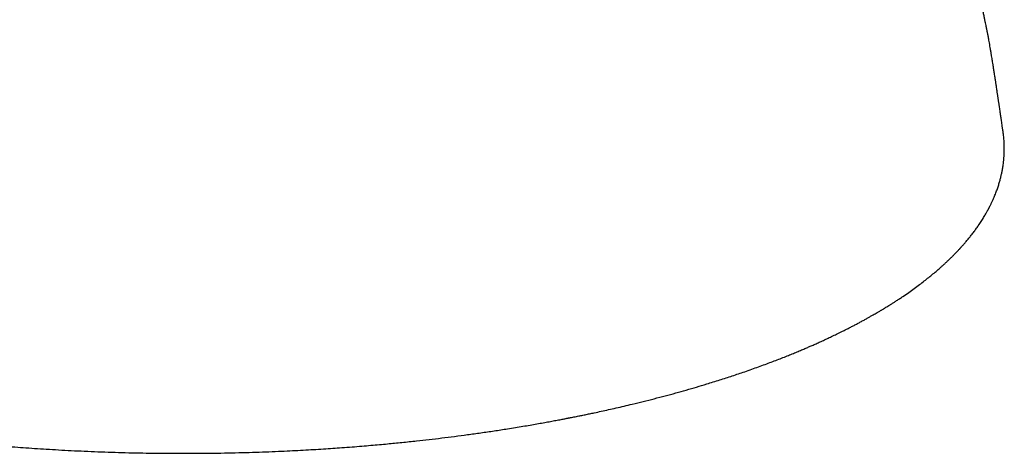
# Model space of a CAD drawing. Header units: millimetres. Extents: x 8 to 1020, y 12 to 2158.
# Tile 6 of 27: x 467 to 533, y 695 to 724. Entities that reach past the tile are written whole.
import ezdxf

# ---------------------------------------------------------------- set-up
doc = ezdxf.new("R2010")
doc.units = ezdxf.units.MM

msp = doc.modelspace()

# ---------------------------------------------------------------- linework, layer by layer
at = {"color": 7, "linetype": 'Continuous', "lineweight": 30}
for points, knots in [([(532.773, 716.426), (532.77, 716.444), (532.756, 716.541), (532.732, 716.708), (532.702, 716.915), (532.676, 717.094), (532.655, 717.238), (532.639, 717.35), (532.627, 717.432), (532.618, 717.494), (532.61, 717.545), (532.602, 717.598), (532.593, 717.658), (532.58, 717.748), (532.562, 717.867), (532.541, 718.014), (532.52, 718.15), (532.503, 718.265), (532.49, 718.354), (532.478, 718.44), (532.464, 718.531), (532.45, 718.623), (532.438, 718.709), (532.42, 718.83), (532.396, 718.995), (532.369, 719.172), (532.344, 719.344), (532.317, 719.528), (532.283, 719.748), (532.248, 719.98), (532.218, 720.18), (532.191, 720.35), (532.169, 720.493), (532.148, 720.626), (532.131, 720.735), (532.118, 720.82), (532.107, 720.89), (532.094, 720.968), (532.078, 721.071), (532.057, 721.203), (532.03, 721.366), (531.999, 721.556), (531.964, 721.766), (531.928, 721.981), (531.891, 722.193), (531.856, 722.39), (531.824, 722.57), (531.796, 722.721), (531.772, 722.847), (531.752, 722.953), (531.736, 723.034), (531.723, 723.1), (531.712, 723.159), (531.697, 723.235), (531.678, 723.33), (531.655, 723.443), (531.626, 723.587), (531.589, 723.764), (531.544, 723.977), (531.491, 724.219), (531.432, 724.49), (531.388, 724.68), (531.365, 724.78)], [0, 0, 0, 0, 0.007151, 0.03719, 0.063456, 0.085919, 0.104569, 0.117801, 0.128102, 0.135482, 0.141229, 0.147956, 0.155736, 0.164564, 0.182931, 0.202126, 0.221895, 0.235986, 0.246883, 0.25666, 0.269966, 0.282619, 0.292683, 0.303031, 0.32901, 0.355442, 0.370498, 0.392661, 0.422195, 0.450248, 0.47629, 0.493839, 0.510746, 0.526992, 0.54088, 0.549334, 0.556468, 0.565346, 0.576257, 0.591913, 0.610492, 0.632039, 0.656624, 0.682061, 0.705198, 0.728648, 0.749012, 0.766198, 0.780101, 0.791614, 0.802398, 0.807575, 0.814127, 0.822762, 0.833511, 0.846408, 0.861493, 0.882539, 0.906864, 0.934528, 0.965559, 1, 1, 1, 1]), ([(423.055, 716.431), (423.046, 716.37), (423.028, 716.241), (423.009, 716.049), (422.993, 715.86), (422.984, 715.688), (422.978, 715.533), (422.975, 715.39), (422.975, 715.259), (422.977, 715.14), (422.981, 715.03), (422.985, 714.922), (422.992, 714.808), (423.001, 714.683), (423.014, 714.545), (423.028, 714.41), (423.045, 714.279), (423.063, 714.152), (423.084, 714.02), (423.108, 713.881), (423.133, 713.753), (423.156, 713.642), (423.176, 713.553), (423.194, 713.476), (423.209, 713.413), (423.222, 713.363), (423.232, 713.322), (423.242, 713.283), (423.254, 713.238), (423.268, 713.186), (423.285, 713.128), (423.305, 713.057), (423.33, 712.974), (423.359, 712.879), (423.391, 712.78), (423.437, 712.644), (423.499, 712.471), (423.579, 712.261), (423.666, 712.051), (423.74, 711.881), (423.798, 711.756), (423.835, 711.678), (423.868, 711.609), (423.897, 711.55), (423.922, 711.501), (423.942, 711.46), (423.963, 711.42), (423.988, 711.371), (424.022, 711.306), (424.064, 711.226), (424.116, 711.132), (424.171, 711.033), (424.23, 710.93), (424.289, 710.83), (424.351, 710.726), (424.414, 710.624), (424.518, 710.459), (424.665, 710.235), (424.861, 709.955), (425.061, 709.685), (425.263, 709.426), (425.464, 709.179), (425.662, 708.948), (425.82, 708.769), (425.936, 708.642), (426.007, 708.566), (426.067, 708.501), (426.12, 708.445), (426.169, 708.393), (426.223, 708.337), (426.287, 708.272), (426.362, 708.195), (426.449, 708.108), (426.546, 708.011), (426.655, 707.906), (426.796, 707.77), (426.97, 707.607), (427.177, 707.419), (427.394, 707.228), (427.619, 707.034), (427.853, 706.839), (428.084, 706.652), (428.311, 706.473), (428.533, 706.302), (428.762, 706.129), (428.998, 705.955), (429.24, 705.782), (429.48, 705.614), (429.721, 705.449), (429.958, 705.29), (430.189, 705.138), (430.407, 704.998), (430.609, 704.871), (430.768, 704.772), (430.886, 704.699), (430.962, 704.652), (431.025, 704.614), (431.074, 704.585), (431.113, 704.561), (431.152, 704.537), (431.202, 704.507), (431.268, 704.468), (431.35, 704.419), (431.448, 704.362), (431.562, 704.295), (431.779, 704.169), (432.107, 703.983), (432.552, 703.738), (433.01, 703.494), (433.479, 703.252), (433.958, 703.013), (434.46, 702.769), (434.974, 702.528), (435.486, 702.295), (435.969, 702.081), (436.422, 701.886), (436.846, 701.708), (437.254, 701.541), (437.646, 701.383), (438.022, 701.235), (438.375, 701.099), (438.711, 700.972), (439.041, 700.849), (439.381, 700.725), (439.737, 700.597), (440.142, 700.454), (440.601, 700.295), (441.119, 700.121), (441.662, 699.943), (442.232, 699.761), (442.827, 699.577), (443.448, 699.39), (444.176, 699.177), (445.01, 698.942), (445.953, 698.688), (446.918, 698.44), (447.905, 698.197), (448.681, 698.016), (449.235, 697.89), (449.558, 697.818), (449.884, 697.746), (450.207, 697.676), (450.518, 697.61), (450.808, 697.549), (451.08, 697.492), (451.332, 697.441), (451.562, 697.394), (451.761, 697.354), (451.927, 697.321), (452.054, 697.296), (452.145, 697.279), (452.212, 697.266), (452.282, 697.252), (452.368, 697.235), (452.476, 697.214), (452.601, 697.19), (452.758, 697.161), (452.95, 697.124), (453.181, 697.081), (453.435, 697.034), (453.732, 696.98), (454.072, 696.919), (454.448, 696.853), (454.832, 696.787), (455.215, 696.723), (455.598, 696.66), (456.022, 696.591), (456.488, 696.517), (456.995, 696.439), (457.501, 696.364), (458.005, 696.291), (458.506, 696.22), (459.006, 696.152), (459.508, 696.085), (459.993, 696.022), (460.473, 695.962), (460.954, 695.904), (461.467, 695.844), (462.013, 695.782), (462.591, 695.719), (463.201, 695.655), (463.826, 695.592), (464.463, 695.532), (465.11, 695.473), (465.786, 695.415), (466.49, 695.358), (467.222, 695.303), (467.983, 695.249), (468.772, 695.198), (469.591, 695.149), (470.437, 695.104), (471.313, 695.062), (472.217, 695.025), (473.13, 694.993), (474.053, 694.966), (474.983, 694.944), (475.938, 694.929), (476.917, 694.919), (477.578, 694.917), (477.913, 694.917)], [0, 0, 0, 0, 0.005188, 0.011174, 0.016718, 0.021735, 0.026342, 0.030588, 0.034475, 0.038003, 0.041173, 0.044199, 0.047464, 0.05115, 0.055109, 0.05938, 0.062861, 0.066533, 0.070394, 0.074446, 0.078624, 0.081597, 0.084202, 0.086438, 0.088306, 0.089805, 0.090802, 0.09191, 0.093225, 0.094749, 0.096481, 0.098421, 0.100974, 0.103815, 0.10678, 0.109755, 0.115921, 0.122128, 0.128379, 0.134661, 0.137274, 0.139604, 0.141651, 0.143415, 0.144896, 0.146094, 0.147033, 0.148557, 0.150519, 0.152919, 0.155758, 0.159035, 0.161917, 0.165045, 0.1682, 0.171327, 0.174425, 0.18325, 0.191839, 0.200194, 0.208287, 0.215978, 0.223246, 0.23009, 0.232865, 0.235281, 0.237338, 0.239037, 0.24057, 0.242338, 0.244355, 0.246858, 0.249662, 0.252765, 0.256167, 0.259869, 0.265861, 0.272017, 0.278268, 0.284614, 0.291054, 0.29759, 0.303267, 0.309014, 0.31483, 0.320716, 0.326672, 0.332517, 0.338033, 0.343719, 0.349007, 0.353895, 0.358385, 0.362476, 0.364403, 0.366087, 0.367451, 0.368495, 0.369223, 0.369987, 0.371013, 0.372445, 0.374194, 0.376261, 0.378646, 0.381343, 0.389911, 0.398893, 0.408289, 0.417027, 0.426096, 0.435494, 0.445033, 0.454185, 0.462919, 0.470479, 0.477695, 0.484566, 0.491094, 0.497277, 0.503116, 0.508317, 0.513542, 0.518947, 0.52453, 0.530292, 0.5379, 0.545799, 0.553989, 0.56247, 0.571242, 0.580304, 0.589568, 0.602629, 0.615791, 0.629054, 0.642419, 0.655886, 0.660139, 0.664402, 0.668676, 0.672959, 0.677064, 0.680827, 0.68425, 0.68762, 0.690577, 0.693122, 0.695253, 0.696972, 0.697973, 0.698751, 0.699527, 0.700636, 0.702058, 0.70365, 0.705391, 0.708029, 0.710948, 0.71415, 0.717633, 0.722148, 0.726939, 0.731715, 0.736464, 0.741186, 0.745881, 0.752126, 0.758323, 0.764471, 0.770571, 0.776622, 0.782625, 0.788578, 0.794661, 0.800005, 0.805711, 0.811779, 0.818208, 0.824999, 0.832151, 0.839665, 0.846871, 0.85438, 0.862193, 0.87031, 0.878731, 0.887456, 0.896484, 0.905817, 0.915453, 0.925393, 0.935636, 0.946184, 0.956407, 0.9669, 0.977663, 0.988697, 1, 1, 1, 1]), ([(477.913, 694.917), (478.259, 694.917), (478.941, 694.919), (479.947, 694.93), (480.92, 694.946), (481.861, 694.968), (482.769, 694.995), (483.644, 695.026), (484.464, 695.06), (485.23, 695.096), (485.944, 695.133), (486.631, 695.172), (487.29, 695.213), (487.921, 695.255), (488.562, 695.3), (489.209, 695.348), (489.857, 695.4), (490.466, 695.451), (491.036, 695.502), (491.565, 695.551), (492.067, 695.599), (492.555, 695.648), (493.045, 695.699), (493.652, 695.764), (494.377, 695.845), (495.221, 695.945), (496.078, 696.053), (496.948, 696.168), (497.83, 696.291), (498.722, 696.422), (499.494, 696.541), (500.137, 696.644), (500.64, 696.727), (501.117, 696.808), (501.569, 696.887), (501.928, 696.951), (502.202, 697), (502.396, 697.035), (502.585, 697.07), (502.767, 697.104), (502.944, 697.137), (503.112, 697.169), (503.266, 697.198), (503.397, 697.223), (503.501, 697.244), (503.581, 697.259), (503.647, 697.272), (503.71, 697.284), (503.795, 697.301), (503.912, 697.324), (504.066, 697.354), (504.271, 697.396), (504.522, 697.446), (504.812, 697.506), (505.113, 697.568), (505.472, 697.644), (505.895, 697.735), (506.382, 697.843), (506.892, 697.958), (507.422, 698.08), (508.027, 698.224), (508.702, 698.389), (509.433, 698.574), (510.159, 698.765), (510.873, 698.959), (511.575, 699.156), (512.265, 699.356), (513.011, 699.58), (513.81, 699.828), (514.657, 700.103), (515.37, 700.345), (515.954, 700.549), (516.41, 700.712), (516.845, 700.871), (517.262, 701.027), (517.66, 701.18), (518.04, 701.328), (518.399, 701.471), (518.738, 701.608), (519.057, 701.74), (519.357, 701.866), (519.627, 701.982), (519.881, 702.092), (520.131, 702.202), (520.4, 702.322), (520.685, 702.452), (520.988, 702.592), (521.307, 702.742), (521.642, 702.903), (521.939, 703.049), (522.198, 703.178), (522.414, 703.287), (522.634, 703.401), (522.858, 703.517), (523.078, 703.634), (523.3, 703.754), (523.515, 703.871), (523.72, 703.985), (523.904, 704.088), (524.066, 704.181), (524.208, 704.263), (524.33, 704.334), (524.431, 704.393), (524.511, 704.44), (524.576, 704.479), (524.635, 704.514), (524.702, 704.554), (524.784, 704.604), (524.883, 704.664), (525.001, 704.736), (525.136, 704.82), (525.288, 704.916), (525.46, 705.025), (525.652, 705.148), (525.858, 705.284), (526.132, 705.467), (526.458, 705.691), (526.827, 705.954), (527.171, 706.209), (527.494, 706.456), (527.795, 706.694), (528.081, 706.928), (528.356, 707.161), (528.589, 707.366), (528.784, 707.542), (528.942, 707.687), (529.098, 707.835), (529.253, 707.985), (529.406, 708.136), (529.536, 708.268), (529.64, 708.376), (529.718, 708.457), (529.785, 708.529), (529.84, 708.588), (529.884, 708.635), (529.918, 708.672), (529.947, 708.705), (529.978, 708.739), (530.016, 708.781), (530.064, 708.834), (530.121, 708.9), (530.188, 708.977), (530.264, 709.065), (530.346, 709.162), (530.431, 709.265), (530.516, 709.368), (530.634, 709.516), (530.781, 709.707), (530.951, 709.937), (531.092, 710.136), (531.207, 710.306), (531.299, 710.446), (531.387, 710.583), (531.467, 710.713), (531.54, 710.834), (531.604, 710.943), (531.659, 711.039), (531.7, 711.113), (531.729, 711.167), (531.75, 711.204), (531.768, 711.238), (531.784, 711.267), (531.798, 711.294), (531.812, 711.321), (531.83, 711.354), (531.851, 711.396), (531.878, 711.448), (531.909, 711.509), (531.944, 711.58), (531.982, 711.659), (532.023, 711.744), (532.097, 711.905), (532.196, 712.133), (532.311, 712.425), (532.41, 712.701), (532.493, 712.961), (532.564, 713.207), (532.625, 713.443), (532.677, 713.674), (532.716, 713.871), (532.745, 714.038), (532.767, 714.176), (532.787, 714.322), (532.802, 714.45), (532.814, 714.561), (532.822, 714.649), (532.829, 714.741), (532.836, 714.835), (532.841, 714.93), (532.845, 715.019), (532.848, 715.099), (532.849, 715.168), (532.85, 715.229), (532.851, 715.281), (532.851, 715.324), (532.851, 715.361), (532.85, 715.396), (532.85, 715.44), (532.849, 715.498), (532.847, 715.573), (532.843, 715.662), (532.838, 715.764), (532.83, 715.891), (532.818, 716.04), (532.801, 716.204), (532.781, 716.366), (532.763, 716.491), (532.751, 716.562), (532.748, 716.58)], [0, 0, 0, 0, 0.01164, 0.022922, 0.033847, 0.044415, 0.054625, 0.064478, 0.073973, 0.082364, 0.090453, 0.098243, 0.105732, 0.112921, 0.119809, 0.127679, 0.135116, 0.142121, 0.148693, 0.154833, 0.160483, 0.166124, 0.17184, 0.177633, 0.187375, 0.197325, 0.207483, 0.217849, 0.228424, 0.239206, 0.250133, 0.256605, 0.262788, 0.268682, 0.274285, 0.279599, 0.282103, 0.284536, 0.2869, 0.289194, 0.291418, 0.293572, 0.295565, 0.297254, 0.298524, 0.29954, 0.300302, 0.301014, 0.301952, 0.303524, 0.305487, 0.30784, 0.311394, 0.315112, 0.31899, 0.323028, 0.329074, 0.335446, 0.342144, 0.349169, 0.356521, 0.366369, 0.376411, 0.386405, 0.396349, 0.406244, 0.416091, 0.425889, 0.438618, 0.451264, 0.463827, 0.47118, 0.478326, 0.485205, 0.491819, 0.498294, 0.504492, 0.510413, 0.516058, 0.521425, 0.526516, 0.531341, 0.535342, 0.5397, 0.544415, 0.549489, 0.55492, 0.560709, 0.566856, 0.57336, 0.577343, 0.581449, 0.585678, 0.59003, 0.594456, 0.598643, 0.603198, 0.607345, 0.611082, 0.61441, 0.617378, 0.619922, 0.622042, 0.623737, 0.625007, 0.62613, 0.627529, 0.629268, 0.631409, 0.633952, 0.636897, 0.640244, 0.643994, 0.648353, 0.653149, 0.658054, 0.667304, 0.676223, 0.68481, 0.693067, 0.700992, 0.708593, 0.71619, 0.723956, 0.728592, 0.733286, 0.738038, 0.742849, 0.747718, 0.752551, 0.755424, 0.758, 0.760277, 0.762256, 0.763602, 0.764763, 0.765741, 0.766676, 0.767995, 0.769675, 0.771718, 0.774123, 0.77689, 0.77996, 0.783228, 0.78645, 0.789624, 0.796984, 0.804068, 0.810876, 0.81528, 0.819561, 0.823717, 0.827725, 0.83139, 0.834674, 0.837574, 0.840092, 0.841334, 0.842457, 0.843459, 0.844341, 0.845104, 0.845847, 0.846826, 0.848056, 0.849611, 0.851441, 0.853544, 0.855921, 0.858533, 0.861146, 0.870203, 0.878824, 0.887012, 0.894574, 0.901752, 0.908611, 0.915238, 0.921942, 0.925761, 0.929691, 0.933892, 0.938404, 0.940892, 0.943465, 0.946123, 0.948867, 0.951689, 0.954353, 0.956635, 0.958664, 0.960438, 0.961959, 0.963226, 0.964239, 0.96516, 0.966324, 0.968148, 0.970374, 0.973, 0.976028, 0.979457, 0.984364, 0.989257, 0.993954, 0.998454, 1, 1, 1, 1])]:
    msp.add_open_spline(points, degree=3, knots=knots, dxfattribs=at)

doc.saveas('drawing.dxf')
